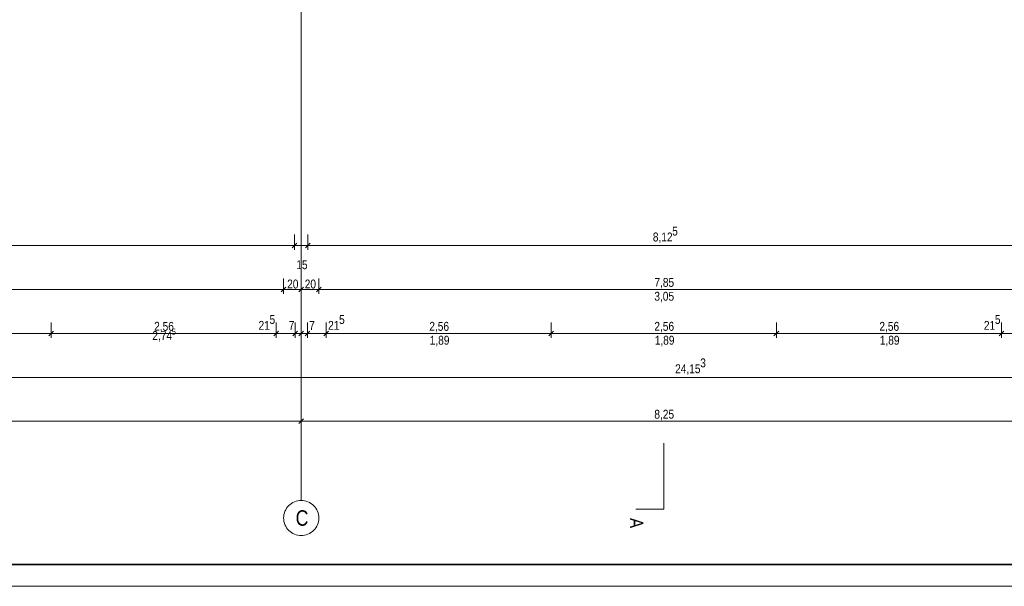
# Model space of a CAD drawing. Extents: x -620 to 3480, y 62 to 1112.
# Tile 3 of 76: x -393 to -169, y 62 to 191. Entities that reach past the tile are written whole.
import ezdxf
from ezdxf.lldxf.tags import DXFTag

# ---------------------------------------------------------------- set-up
doc = ezdxf.new("R2010")
doc.units = 0
doc.layers.get('0').update_dxf_attribs({"lineweight": 13})
for name, color, linetype, lineweight in [('70 -71 Achsen- 1 Gebäudeachsen', 7, 'STRICHPUNKT2-A06GA2HU8I', 18), ('70 -72 Beschriftung- 6 Schnittverläufe', 7, 'STRICHPUNKT2-A06GA2HU8I', 25), ('iwb_Plankopf Rahmen', 7, 'Continuous', 35)]:
    doc.layers.add(name, color=color, linetype=linetype, lineweight=lineweight)
doc.layers.add('70 -76 Bemaßung- 2 Allgemein', color=7, linetype='Continuous', lineweight=5, true_color=0x6666cc)
doc.styles.get("Standard").update_dxf_attribs({"font": 'ARIALN.TTF'})
tags = doc.linetypes.add('STRICHPUNKT2-A06GA2HU8I', pattern=[12.7, 6.35, -3.175, 0, -3.175]).pattern_tags.tags
tags[10:11] = [DXFTag(74, 4), DXFTag(75, 0), DXFTag(340, '0'), DXFTag(46, 0.0), DXFTag(50, 0.0), DXFTag(44, 0.0), DXFTag(45, 0.0)]
tags[8:9] = [DXFTag(74, 4), DXFTag(75, 0), DXFTag(340, '0'), DXFTag(46, 0.0), DXFTag(50, 0.0), DXFTag(44, 0.0), DXFTag(45, 0.0)]
tags[6:7] = [DXFTag(74, 4), DXFTag(75, 0), DXFTag(340, '0'), DXFTag(46, 0.0), DXFTag(50, 0.0), DXFTag(44, 0.0), DXFTag(45, 0.0)]
tags[4:5] = [DXFTag(74, 4), DXFTag(75, 0), DXFTag(340, '0'), DXFTag(46, 0.0), DXFTag(50, 0.0), DXFTag(44, 0.0), DXFTag(45, 0.0)]

# ---------------------------------------------------------------- blocks, each defined once
blk = doc.blocks.new('Referenz-A06GA2HW8I')
at = {"layer": '70 -71 Achsen- 1 Gebäudeachsen', "color": 0, "linetype": 'STRICHPUNKT2-A06GA2HU8I', "lineweight": -2, "ltscale": 0.13}
blk.add_line((-328.68, 1081.42), (-328.68, 81.98), dxfattribs=at)
at = {"layer": '70 -71 Achsen- 1 Gebäudeachsen', "color": 0, "linetype": 'Continuous', "lineweight": -2, "ltscale": 0.13}
for p, q in [((-331.78, 80.52), (-331.51, 80.81)), ((-331.51, 80.81), (-331.22, 81.07)), ((-331.22, 81.07), (-330.91, 81.31)), ((-330.91, 81.31), (-330.57, 81.51)), ((-330.57, 81.51), (-330.22, 81.68)), ((-330.22, 81.68), (-329.85, 81.81)), ((-329.85, 81.81), (-329.47, 81.9)), ((-329.47, 81.9), (-329.08, 81.96)), ((-329.08, 81.96), (-328.68, 81.98)), ((-328.68, 81.98), (-328.29, 81.96)), ((-328.29, 81.96), (-327.9, 81.9)), ((-327.9, 81.9), (-327.52, 81.81)), ((-327.52, 81.81), (-327.15, 81.68)), ((-327.15, 81.68), (-326.8, 81.51)), ((-326.8, 81.51), (-326.46, 81.31)), ((-326.46, 81.31), (-326.15, 81.07)), ((-326.15, 81.07), (-325.86, 80.81)), ((-325.86, 80.81), (-325.59, 80.52)), ((-332.67, 78.37), (-332.61, 78.76)), ((-332.61, 78.76), (-332.51, 79.14)), ((-332.51, 79.14), (-332.38, 79.51)), ((-332.38, 79.51), (-332.21, 79.87)), ((-332.21, 79.87), (-332.01, 80.2)), ((-332.01, 80.2), (-331.78, 80.52)), ((-325.59, 80.52), (-325.36, 80.2)), ((-325.36, 80.2), (-325.16, 79.87)), ((-325.16, 79.87), (-324.99, 79.51)), ((-324.99, 79.51), (-324.86, 79.14)), ((-324.86, 79.14), (-324.76, 78.76)), ((-324.76, 78.76), (-324.7, 78.37)), ((-332.68, 77.98), (-332.67, 78.37)), ((-332.67, 77.59), (-332.68, 77.98)), ((-332.61, 77.2), (-332.67, 77.59)), ((-332.51, 76.82), (-332.61, 77.2)), ((-332.38, 76.45), (-332.51, 76.82)), ((-332.21, 76.09), (-332.38, 76.45)), ((-324.99, 76.45), (-325.16, 76.09)), ((-324.86, 76.82), (-324.99, 76.45)), ((-324.76, 77.2), (-324.86, 76.82)), ((-324.7, 77.59), (-324.76, 77.2)), ((-324.7, 78.37), (-324.68, 77.98)), ((-324.68, 77.98), (-324.7, 77.59)), ((-332.01, 75.76), (-332.21, 76.09)), ((-331.78, 75.44), (-332.01, 75.76)), ((-331.51, 75.15), (-331.78, 75.44)), ((-331.22, 74.89), (-331.51, 75.15)), ((-330.91, 74.65), (-331.22, 74.89)), ((-330.57, 74.45), (-330.91, 74.65)), ((-330.22, 74.28), (-330.57, 74.45)), ((-329.85, 74.15), (-330.22, 74.28)), ((-329.47, 74.06), (-329.85, 74.15)), ((-329.08, 74), (-329.47, 74.06)), ((-328.68, 73.98), (-329.08, 74)), ((-328.29, 74), (-328.68, 73.98)), ((-327.9, 74.06), (-328.29, 74)), ((-327.52, 74.15), (-327.9, 74.06)), ((-327.15, 74.28), (-327.52, 74.15)), ((-326.8, 74.45), (-327.15, 74.28)), ((-326.46, 74.65), (-326.8, 74.45)), ((-326.15, 74.89), (-326.46, 74.65)), ((-325.86, 75.15), (-326.15, 74.89)), ((-325.59, 75.44), (-325.86, 75.15)), ((-325.36, 75.76), (-325.59, 75.44)), ((-325.16, 76.09), (-325.36, 75.76))]:
    blk.add_line(p, q, dxfattribs=at)
at = {"layer": '70 -72 Beschriftung- 6 Schnittverläufe', "color": 0, "linetype": 'STRICHPUNKT2-A06GA2HU8I', "lineweight": -2, "ltscale": 0.13}
blk.add_line((-246.18, 79.98), (-246.18, 94.98), dxfattribs=at)
at = {"layer": '70 -72 Beschriftung- 6 Schnittverläufe', "color": 0, "linetype": 'Continuous', "lineweight": -2, "ltscale": 0.13}
blk.add_line((-246.18, 79.98), (-252.53, 79.98), dxfattribs=at)
at = {"layer": '70 -76 Bemaßung- 2 Allgemein', "color": 0, "linetype": 'Continuous', "lineweight": -2, "ltscale": 0.13}
for p, q in [((-330.18, 142.48), (-330.18, 138.98)), ((-330.18, 142.48), (-330.18, 138.98)), ((-327.18, 142.48), (-327.18, 138.98)), ((-327.18, 142.48), (-327.18, 138.98)), ((-331.25, 139.98), (-484.82, 139.98)), ((-331.25, 139.98), (-332.31, 139.98)), ((-329.18, 139.98), (-331.25, 139.98)), ((-329.18, 139.98), (-331.25, 139.98)), ((-329.65, 140.51), (-330.72, 139.45)), ((-329.65, 140.51), (-330.72, 139.45)), ((-327.18, 139.98), (-330.18, 139.98)), ((-328.18, 139.98), (-326.12, 139.98)), ((-328.18, 139.98), (-326.12, 139.98)), ((-327.72, 139.45), (-326.65, 140.51)), ((-327.72, 139.45), (-326.65, 140.51)), ((-326.12, 139.98), (-325.06, 139.98)), ((-165.75, 139.98), (-326.12, 139.98)), ((-332.68, 132.48), (-332.68, 128.98)), ((-332.68, 132.48), (-332.68, 128.98)), ((-328.68, 132.48), (-328.68, 128.98)), ((-328.68, 132.48), (-328.68, 128.98)), ((-324.68, 132.48), (-324.68, 128.98)), ((-324.68, 132.48), (-324.68, 128.98)), ((-333.75, 129.98), (-488.62, 129.98)), ((-331.68, 129.98), (-333.75, 129.98)), ((-333.68, 129.98), (-331.62, 129.98)), ((-332.15, 130.51), (-333.22, 129.45)), ((-333.22, 129.45), (-332.15, 130.51)), ((-329.75, 129.98), (-331.62, 129.98)), ((-327.68, 129.98), (-329.75, 129.98)), ((-329.68, 129.98), (-327.62, 129.98)), ((-328.15, 130.51), (-329.22, 129.45)), ((-329.22, 129.45), (-328.15, 130.51)), ((-325.75, 129.98), (-327.62, 129.98)), ((-323.68, 129.98), (-325.75, 129.98)), ((-325.68, 129.98), (-323.62, 129.98)), ((-324.15, 130.51), (-325.22, 129.45)), ((-325.22, 129.45), (-324.15, 130.51)), ((-168.75, 129.98), (-323.62, 129.98)), ((-166.68, 129.98), (-168.75, 129.98)), ((-385.58, 122.48), (-385.58, 118.98)), ((-385.58, 122.48), (-385.58, 118.98)), ((-334.38, 122.48), (-334.38, 118.98)), ((-334.38, 122.48), (-334.38, 118.98)), ((-330.08, 122.48), (-330.08, 118.98)), ((-330.08, 122.48), (-330.08, 118.98)), ((-328.68, 122.48), (-328.68, 118.98)), ((-328.68, 122.48), (-328.68, 118.98)), ((-327.28, 122.48), (-327.28, 118.98)), ((-327.28, 122.48), (-327.28, 118.98)), ((-322.98, 122.48), (-322.98, 118.98)), ((-322.98, 122.48), (-322.98, 118.98)), ((-271.78, 122.48), (-271.78, 118.98)), ((-271.78, 122.48), (-271.78, 118.98)), ((-220.58, 122.48), (-220.58, 118.98)), ((-220.58, 122.48), (-220.58, 118.98)), ((-169.38, 122.48), (-169.38, 118.98)), ((-169.38, 122.48), (-169.38, 118.98)), ((-386.65, 119.98), (-435.72, 119.98)), ((-384.58, 119.98), (-386.65, 119.98)), ((-386.58, 119.98), (-384.52, 119.98)), ((-385.05, 120.51), (-386.12, 119.45)), ((-386.12, 119.45), (-385.05, 120.51)), ((-335.45, 119.98), (-384.52, 119.98)), ((-335.45, 119.98), (-336.51, 119.98)), ((-333.38, 119.98), (-335.45, 119.98)), ((-333.38, 119.98), (-335.45, 119.98)), ((-333.85, 120.51), (-334.92, 119.45)), ((-333.85, 120.51), (-334.92, 119.45)), ((-330.08, 119.98), (-334.38, 119.98)), ((-331.15, 119.98), (-332.21, 119.98)), ((-329.08, 119.98), (-331.15, 119.98)), ((-331.08, 119.98), (-329.02, 119.98)), ((-329.75, 119.98), (-330.81, 119.98)), ((-330.62, 119.45), (-329.55, 120.51)), ((-329.55, 120.51), (-330.62, 119.45)), ((-328.68, 119.98), (-330.08, 119.98)), ((-327.68, 119.98), (-329.75, 119.98)), ((-329.68, 119.98), (-327.62, 119.98)), ((-328.35, 119.98), (-329.41, 119.98)), ((-329.22, 119.45), (-328.15, 120.51)), ((-328.15, 120.51), (-329.22, 119.45)), ((-329.02, 119.98), (-327.96, 119.98)), ((-327.28, 119.98), (-328.68, 119.98)), ((-326.28, 119.98), (-328.35, 119.98)), ((-328.28, 119.98), (-326.22, 119.98)), ((-327.82, 119.45), (-326.75, 120.51)), ((-326.75, 120.51), (-327.82, 119.45)), ((-327.62, 119.98), (-326.56, 119.98)), ((-322.98, 119.98), (-327.28, 119.98)), ((-326.22, 119.98), (-325.16, 119.98)), ((-323.98, 119.98), (-321.92, 119.98)), ((-323.98, 119.98), (-321.92, 119.98)), ((-323.52, 119.45), (-322.45, 120.51)), ((-323.52, 119.45), (-322.45, 120.51)), ((-321.92, 119.98), (-320.86, 119.98)), ((-272.85, 119.98), (-321.92, 119.98)), ((-270.78, 119.98), (-272.85, 119.98)), ((-272.78, 119.98), (-270.72, 119.98)), ((-271.25, 120.51), (-272.32, 119.45)), ((-272.32, 119.45), (-271.25, 120.51)), ((-221.65, 119.98), (-270.72, 119.98)), ((-219.58, 119.98), (-221.65, 119.98)), ((-221.58, 119.98), (-219.52, 119.98)), ((-220.05, 120.51), (-221.12, 119.45)), ((-221.12, 119.45), (-220.05, 120.51)), ((-170.45, 119.98), (-219.52, 119.98)), ((-170.45, 119.98), (-171.51, 119.98)), ((-168.38, 119.98), (-170.45, 119.98)), ((-168.38, 119.98), (-170.45, 119.98)), ((-168.85, 120.51), (-169.92, 119.45)), ((-168.85, 120.51), (-169.92, 119.45)), ((-165.08, 119.98), (-169.38, 119.98)), ((0.25, 109.98), (-480.68, 109.98)), ((-328.68, 102.48), (-328.68, 98.98)), ((-328.68, 102.48), (-328.68, 98.98)), ((-329.75, 99.98), (-492.62, 99.98)), ((-327.68, 99.98), (-329.75, 99.98)), ((-329.68, 99.98), (-327.62, 99.98)), ((-328.15, 100.51), (-329.22, 99.45)), ((-329.22, 99.45), (-328.15, 100.51)), ((-164.75, 99.98), (-327.62, 99.98))]:
    blk.add_line(p, q, dxfattribs=at)
at = {"layer": '70 -71 Achsen- 1 Gebäudeachsen', "color": 0, "linetype": 'Continuous', "lineweight": -2, "ltscale": 0.13, "insert": (-329.96, 79.74), "char_height": 3.5241, "attachment_point": 1}
blk.add_mtext('{\\fArial Narrow;C}', dxfattribs=at)
at = {"layer": '70 -72 Beschriftung- 6 Schnittverläufe', "color": 0, "linetype": 'STRICHPUNKT2-A06GA2HU8I', "lineweight": -2, "ltscale": 0.13, "insert": (-250.87, 77.98), "char_height": 3.0207, "attachment_point": 1, "rotation": 270}
blk.add_mtext('{\\fArial Narrow;A}', dxfattribs=at)
at = {"layer": '70 -76 Bemaßung- 2 Allgemein', "color": 0, "linetype": 'Continuous', "lineweight": -2, "ltscale": 0.13, "attachment_point": 1}
for s, insert, char_height in [('{\\fArial Narrow;5}', (-244.28, 144.27), 2.0138), ('{\\fArial Narrow;8,12}', (-248.68, 142.93), 2.0138), ('{\\fArial Narrow;15}', (-329.8, 136.62), 2.0138), ('{\\fArial Narrow;20}', (-331.88, 132.23), 2.0138), ('{\\fArial Narrow;20}', (-327.88, 132.23), 2.0138), ('{\\fArial Narrow;7,85}', (-248.33, 132.6), 2.0138), ('{\\fArial Narrow;3,05}', (-248.34, 129.44), 2.0138), ('{\\fArial Narrow;5}', (-335.89, 124.16), 2.0138), ('{\\fArial Narrow;5}', (-320.07, 124.16), 2.0138), ('{\\fArial Narrow;5}', (-170.86, 124.16), 2.0138), ('{\\fArial Narrow;2,56}', (-362.14, 122.6), 2.0138), ('{\\fArial Narrow;5}', (-358.14, 121.05), 1.3426), ('{\\fArial Narrow;21}', (-338.39, 122.82), 2.0138), ('{\\fArial Narrow;7}', (-331.52, 122.81), 2.0138), ('{\\fArial Narrow;7}', (-326.87, 122.81), 2.0138), ('{\\fArial Narrow;21}', (-322.57, 122.82), 2.0138), ('{\\fArial Narrow;2,56}', (-299.54, 122.6), 2.0138), ('{\\fArial Narrow;2,56}', (-248.34, 122.6), 2.0138), ('{\\fArial Narrow;2,56}', (-197.14, 122.6), 2.0138), ('{\\fArial Narrow;21}', (-173.36, 122.82), 2.0138), ('{\\fArial Narrow;2,74}', (-362.56, 120.49), 2.0138), ('{\\fArial Narrow;1,89}', (-299.45, 119.44), 2.0138), ('{\\fArial Narrow;1,89}', (-248.25, 119.44), 2.0138), ('{\\fArial Narrow;1,89}', (-197.05, 119.44), 2.0138), ('{\\fArial Narrow;3}', (-237.9, 114.29), 2.0138), ('{\\fArial Narrow;24,15}', (-243.61, 112.95), 2.0138), ('{\\fArial Narrow;8,25}', (-248.34, 102.6), 2.0138)]:
    blk.add_mtext(s, dxfattribs=dict(at, insert=insert, char_height=char_height))

msp = doc.modelspace()

# ---------------------------------------------------------------- linework, layer by layer
at = {"layer": 'iwb_Plankopf Rahmen', "color": 8, "lineweight": 13, "ltscale": 0.13, "true_color": 0x808080}
msp.add_lwpolyline([(300.35, 62.43), (-619.65, 62.43), (-619.65, 1112.43), (300.35, 1112.43), (300.35, 62.43)], close=True, dxfattribs=at)
at = {"layer": 'iwb_Plankopf Rahmen', "ltscale": 0.35}
msp.add_lwpolyline([(-599.65, 67.43), (-599.65, 1107.43), (295.35, 1107.43), (295.35, 67.43), (-599.65, 67.43)], close=True, dxfattribs=at)

# ---------------------------------------------------------------- block references
at = {"color": 8, "lineweight": 13, "ltscale": 0.13, "true_color": 0x808080}
msp.add_blockref('Referenz-A06GA2HW8I', (0, 0), dxfattribs=at)

doc.saveas('drawing.dxf')
